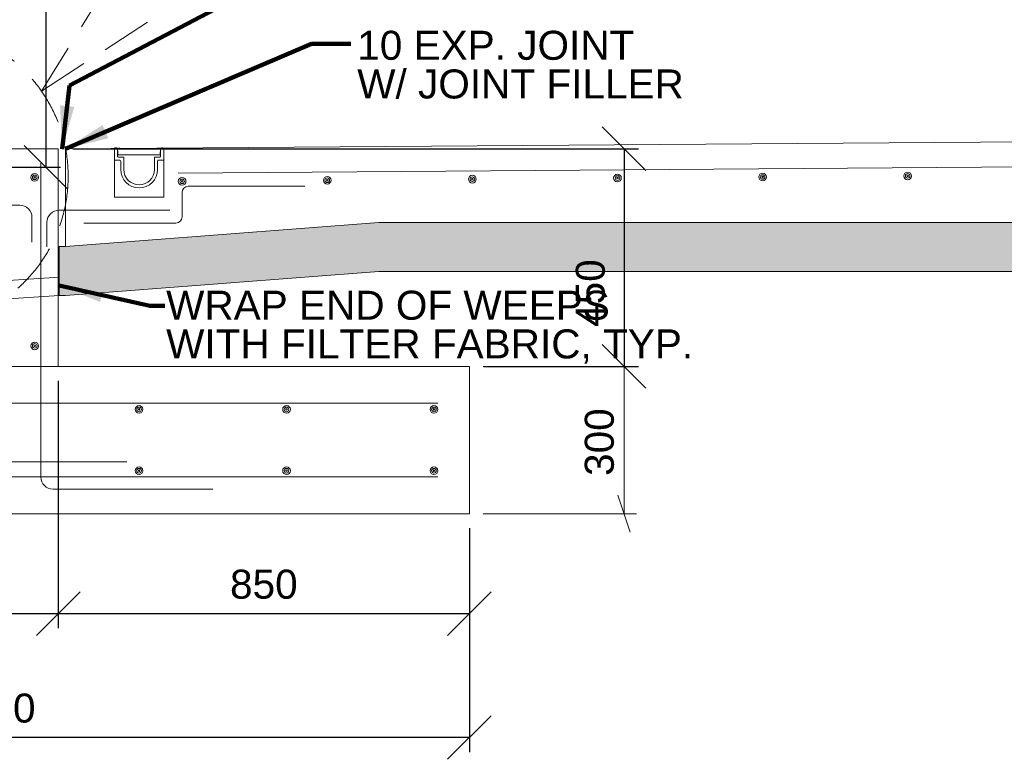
# Model space of a CAD drawing. Header units: inches. Extents: x 7812 to 20757, y 5097 to 12926.
# Tile 4 of 14: x 9973 to 12009, y 5314 to 6844. Entities that reach past the tile are written whole.
import ezdxf

# ---------------------------------------------------------------- set-up
doc = ezdxf.new("R2010")
doc.units = ezdxf.units.IN
doc.header["$MEASUREMENT"] = 0
doc.linetypes.add('DGN3', pattern=[156.777312, 104.518208, -52.259104])
for name, color, linetype, lineweight in [('G-ANNO-DIM', 1, 'Continuous', 0), ('G-ANNO-PATT', 9, 'Continuous', 0), ('G-ANNO-TEXT', 7, 'Continuous', 0), ('S-REIN-RBAR', 5, 'Continuous', 13)]:
    doc.layers.add(name, color=color, linetype=linetype, lineweight=lineweight)
doc.layers.add('S-FNDN-FTNG', color=7, linetype='Continuous', lineweight=13, true_color=0x5a4800)
doc.styles.add('1 20', font='arial.ttf', dxfattribs={"height": 60})
doc.dimstyles.new('1 20', dxfattribs={"dimtxt": 60, "dimasz": 90, "dimexe": 30, "dimexo": 30, "dimgap": 30, "dimtad": 1, "dimdec": 0, "dimlfac": 0.003281, "dimzin": 11, "dimdsep": 46, "dimlunit": 5, "dimtxsty": '1 20', "dimblk1": 'OBLIQUE', "dimblk2": 'OBLIQUE', "dimsah": 1, "dimcen": 0, "dimadec": 4, "dimazin": 3, "dimtfac": 1, "dimtdec": 0, "dimtix": 1, "dimtofl": 0, "dimtmove": 0, "dimatfit": 3, "dimfxl": 1, "dimtolj": 1, "dimtzin": 0, "dimarcsym": 0})

# ---------------------------------------------------------------- blocks, each defined once
blk = doc.blocks.new('REINFDOT1')
for radius in [0.0794, 0.0476, 0.0159]:
    blk.add_circle((0, 0), radius)
blk = doc.blocks.new('REINF. DOT1')
at = {"layer": 'S-REIN-RBAR', "xscale": 100, "yscale": 100, "zscale": 100, "rotation": 90.00000000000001}
blk.add_blockref('REINFDOT1', (927.9, 624.6), dxfattribs=at)
blk = doc.blocks.new('REINF. DOT3')
at = {"layer": 'S-REIN-RBAR', "extrusion": (0, 0, -1), "xscale": 100, "yscale": 100, "zscale": -100, "rotation": 270}
blk.add_blockref('REINFDOT1', (-927.9, -624.6), dxfattribs=at)
blk = doc.blocks.new('REINF. DOT4')
at = {"layer": 'S-REIN-RBAR', "xscale": 100, "yscale": 100, "zscale": 100, "rotation": 270}
blk.add_blockref('REINFDOT1', (-927.9, -624.6), dxfattribs=at)
blk = doc.blocks.new('REINF. DOT5')
at = {"layer": 'S-REIN-RBAR', "xscale": 100, "yscale": 100, "zscale": 100, "rotation": 270}
blk.add_blockref('REINFDOT1', (-927.9, -624.6), dxfattribs=at)
blk = doc.blocks.new('REINF. DOT98')
at = {"layer": 'S-REIN-RBAR', "xscale": 100, "yscale": 100, "zscale": 100, "rotation": 90.00000000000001}
blk.add_blockref('REINFDOT1', (927.9, 624.6), dxfattribs=at)
blk = doc.blocks.new('REINF. DOT99')
at = {"layer": 'S-REIN-RBAR', "extrusion": (0, 0, -1), "xscale": 100, "yscale": 100, "zscale": -100, "rotation": 270}
blk.add_blockref('REINFDOT1', (-927.9, -624.6), dxfattribs=at)
blk = doc.blocks.new('REINF. DOT100')
at = {"layer": 'S-REIN-RBAR', "xscale": 100, "yscale": 100, "zscale": 100, "rotation": 90.00000000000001}
blk.add_blockref('REINFDOT1', (927.9, 624.6), dxfattribs=at)
blk = doc.blocks.new('REINF. DOT101')
at = {"layer": 'S-REIN-RBAR', "extrusion": (0, 0, -1), "xscale": 100, "yscale": 100, "zscale": -100, "rotation": 270}
blk.add_blockref('REINFDOT1', (-927.9, -624.6), dxfattribs=at)
blk = doc.blocks.new('REINF. DOT176')
at = {"layer": 'S-REIN-RBAR', "extrusion": (0, 0, -1), "xscale": 100, "yscale": 100, "zscale": -100, "rotation": 270}
blk.add_blockref('REINFDOT1', (-927.9, -624.6), dxfattribs=at)
blk = doc.blocks.new('REINF. DOT177')
at = {"layer": 'S-REIN-RBAR', "extrusion": (0, 0, -1), "xscale": 100, "yscale": 100, "zscale": -100, "rotation": 270}
blk.add_blockref('REINFDOT1', (-927.9, -624.6), dxfattribs=at)
blk = doc.blocks.new('REINF. DOT178')
at = {"layer": 'S-REIN-RBAR', "extrusion": (0, 0, -1), "xscale": 100, "yscale": 100, "zscale": -100, "rotation": 270}
blk.add_blockref('REINFDOT1', (-927.9, -624.6), dxfattribs=at)
blk = doc.blocks.new('REINF. DOT179')
at = {"layer": 'S-REIN-RBAR', "extrusion": (0, 0, -1), "xscale": 100, "yscale": 100, "zscale": -100, "rotation": 270}
blk.add_blockref('REINFDOT1', (-927.9, -624.6), dxfattribs=at)
blk = doc.blocks.new('REINF. DOT180')
at = {"layer": 'S-REIN-RBAR', "extrusion": (0, 0, -1), "xscale": 100, "yscale": 100, "zscale": -100, "rotation": 270}
blk.add_blockref('REINFDOT1', (-927.9, -624.6), dxfattribs=at)
blk = doc.blocks.new('REINF. DOT181')
at = {"layer": 'S-REIN-RBAR', "extrusion": (0, 0, -1), "xscale": 100, "yscale": 100, "zscale": -100, "rotation": 270}
blk.add_blockref('REINFDOT1', (-927.9, -624.6), dxfattribs=at)
blk = doc.blocks.new('_Oblique')
at = {"color": 0, "linetype": 'ByBlock', "lineweight": -2}
blk.add_line((-0.5, -0.5), (0.5, 0.5), dxfattribs=at)
blk = doc.blocks.new('*D235')
at = {"layer": 'Defpoints', "color": 0, "transparency": 16777216}
for p in [(8922.7, 5822.3), (10902.9, 5822.3), (8922.7, 5359.4)]:
    blk.add_point(p, dxfattribs=at)
at = {"layer": 'G-ANNO-DIM', "color": 0, "lineweight": -2, "transparency": 16777216}
for p, q in [((8922.7, 5792.3), (8922.7, 5329.4)), ((10902.9, 5792.3), (10902.9, 5329.4)), ((10902.9, 5359.4), (8922.7, 5359.4))]:
    blk.add_line(p, q, dxfattribs=at)
at = {"layer": 'G-ANNO-DIM', "color": 0, "lineweight": -2, "transparency": 16777216, "xscale": 90, "yscale": 90, "zscale": 90, "rotation": 180}
blk.add_blockref('_Oblique', (8922.7, 5359.4), dxfattribs=at)
at = {"layer": 'G-ANNO-DIM', "color": 0, "lineweight": -2, "transparency": 16777216, "xscale": 90, "yscale": 90, "zscale": 90}
blk.add_blockref('_Oblique', (10902.9, 5359.4), dxfattribs=at)
at = {"layer": 'G-ANNO-DIM', "color": 0, "transparency": 16777216, "insert": (9912.8, 5420), "char_height": 60, "attachment_point": 5, "style": '1 20'}
blk.add_mtext('\\A1;1980', dxfattribs=at)
blk = doc.blocks.new('*D241')
at = {"layer": 'Defpoints', "color": 0, "transparency": 16777216}
for p in [(9472.8, 6127), (10053, 6127.1), (9472.8, 5615.5)]:
    blk.add_point(p, dxfattribs=at)
at = {"layer": 'G-ANNO-DIM', "color": 0, "lineweight": -2, "transparency": 16777216}
for p, q in [((9472.8, 6097), (9472.8, 5585.5)), ((10053, 6097.1), (10053, 5585.5)), ((10053, 5615.5), (9472.8, 5615.5))]:
    blk.add_line(p, q, dxfattribs=at)
at = {"layer": 'G-ANNO-DIM', "color": 0, "lineweight": -2, "transparency": 16777216, "xscale": 90, "yscale": 90, "zscale": 90, "rotation": 180}
blk.add_blockref('_Oblique', (9472.8, 5615.5), dxfattribs=at)
at = {"layer": 'G-ANNO-DIM', "color": 0, "lineweight": -2, "transparency": 16777216, "xscale": 90, "yscale": 90, "zscale": 90}
blk.add_blockref('_Oblique', (10053, 5615.5), dxfattribs=at)
at = {"layer": 'G-ANNO-DIM', "color": 0, "transparency": 16777216, "insert": (9762.9, 5676.2), "char_height": 60, "attachment_point": 5, "style": '1 20'}
blk.add_mtext('\\A1;580', dxfattribs=at)
blk = doc.blocks.new('*D242')
at = {"layer": 'Defpoints', "color": 0, "transparency": 16777216}
for p in [(10053, 6127.1), (10902.9, 5822.3), (10053, 5615.5)]:
    blk.add_point(p, dxfattribs=at)
at = {"layer": 'G-ANNO-DIM', "color": 0, "lineweight": -2, "transparency": 16777216}
for p, q in [((10053, 6097.1), (10053, 5585.5)), ((10902.9, 5792.3), (10902.9, 5585.5)), ((10902.9, 5615.5), (10053, 5615.5))]:
    blk.add_line(p, q, dxfattribs=at)
at = {"layer": 'G-ANNO-DIM', "color": 0, "lineweight": -2, "transparency": 16777216, "xscale": 90, "yscale": 90, "zscale": 90, "rotation": 180}
blk.add_blockref('_Oblique', (10053, 5615.5), dxfattribs=at)
at = {"layer": 'G-ANNO-DIM', "color": 0, "lineweight": -2, "transparency": 16777216, "xscale": 90, "yscale": 90, "zscale": 90}
blk.add_blockref('_Oblique', (10902.9, 5615.5), dxfattribs=at)
at = {"layer": 'G-ANNO-DIM', "color": 0, "transparency": 16777216, "insert": (10478, 5676.2), "char_height": 60, "attachment_point": 5, "style": '1 20'}
blk.add_mtext('\\A1;850', dxfattribs=at)
blk = doc.blocks.new('*D251')
at = {"layer": 'Defpoints', "color": 0, "transparency": 16777216}
for p in [(10053, 6577.3), (10902.9, 6127.1), (11222.7, 6127.1)]:
    blk.add_point(p, dxfattribs=at)
at = {"layer": 'G-ANNO-DIM', "color": 0, "lineweight": -2, "transparency": 16777216}
for p, q in [((10083, 6577.3), (11252.7, 6577.3)), ((11222.7, 6577.3), (11222.7, 6127.1)), ((10932.9, 6127.1), (11252.7, 6127.1))]:
    blk.add_line(p, q, dxfattribs=at)
at = {"layer": 'G-ANNO-DIM', "color": 0, "lineweight": -2, "transparency": 16777216, "xscale": 90, "yscale": 90, "zscale": 90}
for p, rotation in [((11222.7, 6577.3), 90), ((11222.7, 6127.1), 270)]:
    blk.add_blockref('_Oblique', p, dxfattribs=dict(at, rotation=rotation))
at = {"layer": 'G-ANNO-DIM', "color": 0, "transparency": 16777216, "insert": (11153.3, 6278.7), "char_height": 60, "attachment_point": 5, "rotation": 90, "style": '1 20'}
blk.add_mtext('\\A1;450', dxfattribs=at)
blk = doc.blocks.new('*D260')
at = {"layer": 'Defpoints', "color": 0, "transparency": 16777216}
for p in [(9775.6, 7779), (9915.3, 6539.2), (10027.4, 6539.2)]:
    blk.add_point(p, dxfattribs=at)
at = {"layer": 'G-ANNO-DIM', "color": 0, "lineweight": -2, "transparency": 16777216}
for p, q in [((9805.6, 7779), (10057.4, 7779)), ((10027.4, 7779), (10027.4, 6539.2)), ((9945.3, 6539.2), (10057.4, 6539.2))]:
    blk.add_line(p, q, dxfattribs=at)
at = {"layer": 'G-ANNO-DIM', "color": 0, "lineweight": -2, "transparency": 16777216, "xscale": 90, "yscale": 90, "zscale": 90}
for p, rotation in [((10027.4, 7779), 90), ((10027.4, 6539.2), 270)]:
    blk.add_blockref('_Oblique', p, dxfattribs=dict(at, rotation=rotation))
at = {"layer": 'G-ANNO-DIM', "color": 0, "transparency": 16777216, "insert": (9955.4, 7159.1), "char_height": 60, "attachment_point": 5, "rotation": 90, "style": '1 20'}
blk.add_mtext('\\A1;1380', dxfattribs=at)

msp = doc.modelspace()

# ---------------------------------------------------------------- hatches: boundary and pattern name
at = {"layer": 'G-ANNO-PATT'}
h = msp.add_hatch(dxfattribs=at)
h.set_pattern_fill('DGN_GRAVEL2', color=256, style=0, pattern_type=2)
h.set_pattern_definition([(199.98317, (12781.612, 5943.776), (-304.802, -101.601), [17.838, -3549.7792]), (4.48462, (13010.213, 5936.6635), (1219.2079995, 101.601007), [25.9877, -5171.5593]), (4.76366, (12909.629, 5936.664), (914.406, 101.601), [24.4687, -1198.9654]), (4.48462, (12807.52, 5936.6635), (1219.2079995, 101.601007), [25.9877, -5171.5593]), (332.35395, (12786.184, 5946.824), (609.603998, -304.803004), [24.086, -2384.516]), (332.35395, (12888.292, 5946.824), (609.603998, -304.803004), [24.086, -2384.516]), (332.35395, (12988.877, 5946.824), (609.603998, -304.803004), [24.086, -2384.516]), (282.0947, (12781.612, 5960.54), (304.80201, -1320.813), [14.547, -1440.1577]), (287.81883, (12882.196, 5960.54), (304.801997, -914.409), [14.941, -2973.2333]), (287.81883, (12984.305, 5960.54), (304.801997, -914.409), [14.941, -2973.2333]), (215.3113, (12793.804, 5971.208), (-304.802, -203.202), [14.941, -2973.2277]), (215.3113, (12895.912, 5971.208), (-304.802, -203.202), [14.941, -2973.2277]), (198.435, (12795.33, 5870.115), (3e-07, 101.601), [1.6064, -319.683]), (215.3113, (12998.021, 5971.208), (-304.802, -203.202), [14.941, -2973.2277]), (198.435, (12897.44, 5870.115), (3e-07, 101.601), [1.6064, -319.683]), (270, (12998.02, 5870.1), (304.802, -6e-14), [0.508, -101.093]), (180, (12821.24, 5969.68), (-1e-14, -101.601), [25.908, -278.894]), (180, (12923.34, 5969.68), (-1e-14, -101.601), [27.432, -277.37]), (180, (13023.93, 5969.68), (-1e-14, -101.601), [25.908, -278.894]), (131.9871, (13043.741, 5950.38), (-304.802, 304.803), [27.338, -1339.5617]), (131.9871, (12941.633, 5950.38), (-304.802, 304.803), [27.338, -1339.5617]), (131.9871, (12839.524, 5950.38), (-304.802, 304.803), [27.338, -1339.5617]), (57.9947, (13033.073, 5936.664), (304.802002, 508.004998), [14.3775, -2861.1256]), (63.435, (12932.49, 5936.664), (304.802, 508.005), [13.631, -667.9286]), (57.9947, (12830.38, 5936.664), (304.802002, 508.004998), [14.3775, -2861.1256]), (90, (12984.3, 5879.26), (-304.802, 2e-14), [6.096, -95.505]), (90, (12882.2, 5879.26), (-304.802, 2e-14), [6.096, -95.505]), (90, (12780.1, 5879.26), (-304.802, 2e-14), [6.096, -95.505]), (116.565, (12987.353, 5870.623), (-304.802, 508.005), [10.2234, -671.3364]), (123.69, (12886.768, 5870.623), (-304.802, 406.404), [10.99, -1087.992]), (116.565, (12784.66, 5870.623), (-304.802, 508.005), [10.2234, -671.3364]), (187.12504, (12810.568, 5873.163), (-1524.01, -203.201987), [24.574, -2432.8185]), (186.70986, (12912.6765, 5873.163), (-914.4059996, -101.6010056), [26.087, -5191.2832]), (186.70986, (13014.785, 5873.163), (-914.4059996, -101.601006), [26.087, -5191.2832]), (237.9947, (12819.712, 5885.863), (-304.802002, -508.004998), [14.3775, -2861.1256]), (233.1302, (12921.82, 5885.86), (-304.802, -304.803), [15.24, -492.764]), (237.9947, (13022.405, 5885.863), (-304.802002, -508.004998), [14.3775, -2861.1256]), (354.14397, (12830.38, 5934.1235), (914.406, -101.601006), [19.916, -3963.2967]), (353.6598, (12932.49, 5934.123), (609.604, -101.601), [18.4007, -901.6325]), (354.14397, (13033.073, 5934.1235), (914.406, -101.601006), [19.916, -3963.2967]), (13.39254, (13013.261, 5929.551), (914.406, 203.202), [21.9326, -2171.325]), (14.38144, (12912.6765, 5929.5514), (2743.217998, 711.207009), [20.453, -4070.1577]), (14.38144, (12810.568, 5929.5514), (2743.217998, 711.207009), [20.453, -4070.1577]), (73.3008, (13011.737, 5923.455), (304.802, 914.409), [5.304, -1055.4416]), (90, (12911.15, 5923.46), (-304.802, 2e-14), [5.08, -96.521]), (73.3008, (12809.044, 5923.455), (304.802, 914.409), [5.3037, -1055.4416]), (110.556, (12955.35, 5924.47), (-304.802, 711.207), [8.681, -859.398]), (110.556, (12853.24, 5924.47), (-304.802, 711.207), [8.681, -859.398]), (110.556, (12751.13, 5924.47), (-304.802, 711.207), [8.681, -859.398]), (161.565, (12999.545, 5938.19), (-3e-07, 101.601), [16.0645, -305.225]), (163.14155, (12898.9604, 5938.1875), (-304.802, 101.601), [17.517, -3485.866]), (163.14155, (12796.852, 5938.1875), (-304.802, 101.601), [17.517, -3485.866]), (113.1985, (13007.165, 5923.963), (-304.802, 609.606), [15.4754, -758.2944]), (113.1985, (12905.056, 5923.963), (-304.802, 609.606), [15.4754, -758.2944]), (113.1985, (12804.47, 5923.963), (-304.802, 609.606), [15.4754, -758.2944]), (245.22493, (12764.848, 5937.172), (-304.802, -609.606), [14.547, -1440.157]), (245.22493, (12865.432, 5937.172), (-304.802, -609.606), [14.547, -1440.157]), (245.22493, (12967.54, 5937.172), (-304.802, -609.606), [14.547, -1440.157]), (201.80147, (12882.196, 5943.776), (-1219.208, -508.00499), [16.414, -1624.9956]), (199.98317, (12984.305, 5943.776), (-3048.019998, -1117.611006), [17.838, -3549.7792]), (196.85845, (12798.376, 5909.739), (-304.802, -101.601), [17.517, -3485.866]), (195.52416, (12900.484, 5909.74), (-1524.010003, -406.403987), [18.9806, -1879.077]), (196.85845, (13001.069, 5909.739), (-304.802, -101.601), [17.517, -3485.866]), (246.8015, (12804.47, 5924.47), (-304.802, -609.606), [15.4754, -758.2944]), (246.8015, (12906.58, 5924.47), (-304.802, -609.606), [15.4754, -758.2944]), (246.8015, (13008.69, 5924.47), (-304.802, -609.606), [15.4754, -758.2944]), (113.1985, (12967.54, 5910.755), (-304.802, 609.606), [15.4754, -758.2944]), (107.81883, (12865.432, 5910.755), (-304.801997, 914.409), [14.941, -2973.2333]), (107.81883, (12763.324, 5910.755), (-304.801997, 914.409), [14.941, -2973.2333]), (164.47584, (12984.305, 5904.66), (-1524.01, 406.40399), [18.9806, -1879.077]), (163.14155, (12882.196, 5904.659), (-304.802, 101.601), [17.517, -3485.866]), (163.14155, (12780.088, 5904.659), (-304.802, 101.601), [17.517, -3485.866]), (18.435, (13007.165, 5904.15), (3e-07, 101.601), [12.8516, -308.438]), (18.435, (12905.06, 5904.15), (3e-07, 101.601), [12.8516, -308.438]), (18.435, (12804.47, 5904.15), (3e-07, 101.601), [12.8516, -308.438]), (149.03616, (13022.405, 5895.007), (-304.802, 203.202), [17.773, -1759.5145]), (149.03616, (12920.297, 5895.007), (-304.802, 203.202), [17.773, -1759.5145]), (149.03616, (12819.712, 5895.007), (-304.802, 203.202), [17.773, -1759.5145]), (245.77232, (12824.284, 5904.659), (-609.604, -1320.813), [11.1414, -2217.1412]), (253.3008, (12924.87, 5904.66), (-304.802, -914.409), [10.6075, -1050.138]), (245.77232, (13026.977, 5904.659), (-609.604, -1320.813), [11.1414, -2217.1412]), (333.4349, (12816.664, 5908.215), (304.802, -101.601), [6.8156, -674.743]), (338.19853, (12917.249, 5908.215), (1219.208, -508.00499), [8.207, -1633.2027]), (338.19853, (13019.357, 5908.215), (1219.208, -508.00499), [8.207, -1633.2027]), (316.3971, (12809.044, 5895.515), (1828.811996, -1727.217005), [14.732, -2931.692]), (311.9871, (12911.153, 5895.515), (304.802, -304.803), [13.669, -1353.2307]), (316.3971, (13011.737, 5895.515), (1828.811996, -1727.217005), [14.732, -2931.692]), (8.7462, (12991.925, 5892.975), (609.603999, 101.601005), [20.0452, -3988.9995]), (8.7462, (12889.816, 5892.975), (609.603999, 101.601005), [20.0452, -3988.9995]), (8.13013, (12787.708, 5892.975), (609.604, 101.601003), [21.5528, -2133.723]), (37.8751, (12981.257, 5883.83), (609.604, 508.005), [11.584, -1146.843]), (43.02516, (12880.672, 5883.831), (304.802, 304.803), [10.4234, -2074.251]), (43.02516, (12778.564, 5883.831), (304.802, 304.803), [10.4234, -2074.251]), (316.97484, (12757.228, 5907.707), (304.802, -304.803), [31.27, -2053.4045]), (318.81398, (12857.812, 5907.707), (914.406005, -812.807995), [32.401, -3207.6934]), (316.97484, (12959.921, 5907.707), (304.802, -304.803), [31.27, -2053.4045]), (3.46824, (13036.121, 5905.675), (1828.811999, 101.601012), [16.795, -3342.179]), (4.76366, (12935.537, 5905.675), (914.406, 101.601), [24.4687, -1198.9654]), (4.76366, (12833.428, 5905.675), (914.406, 101.601), [24.4687, -1198.9654]), (7.59467, (12748.083, 5906.691), (914.406, 101.601), [7.6875, -1529.8097]), (56.31, (13022.405, 5888.403), (304.802, 406.404), [21.9796, -1077.002]), (59.74365, (12921.8206, 5888.403), (304.801997, 508.005002), [21.1723, -4213.2828]), (59.74365, (12819.712, 5888.403), (304.801997, 508.005002), [21.1723, -4213.2828]), (100.6196, (13033.073, 5963.08), (-304.80199, 1524.015), [8.2697, -1645.6745]), (109.43998, (13031.55, 5869.607), (-304.802, 812.808), [18.3164, -1813.321]), (110.556, (12932.49, 5963.08), (-304.802, 711.207), [8.681, -859.398]), (109.43998, (12929.44, 5869.607), (-304.802, 812.808), [18.3164, -1813.321]), (110.556, (12830.38, 5963.08), (-304.802, 711.207), [8.681, -859.398]), (104.82643, (12827.332, 5869.607), (-304.801991, 1117.611003), [17.867, -3555.542]), (142.43132, (13052.8855, 5947.3316), (-3048.019995, 2336.823007), [24.9957, -4974.135]), (141.0089, (12953.825, 5945.3), (-1524.01, 1219.212), [27.451, -2717.6514]), (142.92684, (12853.24, 5945.2996), (-3352.8219884, 2540.025016), [28.6516, -5701.669]), (146.3098, (12751.13, 5945.3), (-6e-07, 101.601), [3.663, -362.6635]), (182.72632, (12772.468, 5947.332), (-1828.812, -101.601002), [21.3603, -2114.6714]), (182.72632, (12874.576, 5947.332), (-1828.812, -101.601), [21.3603, -2114.6714]), (182.72632, (12976.685, 5947.332), (-1828.812, -101.601), [21.3603, -2114.6714]), (244.6539, (12783.136, 5969.684), (-304.801997, -609.606), [21.3604, -2114.677]), (248.45909, (12883.72, 5969.684), (-914.406012, -2336.822996), [20.7537, -4129.9904]), (248.45909, (12985.829, 5969.684), (-914.406012, -2336.822996), [20.7537, -4129.9904]), (274.89908, (12780.088, 5887.387), (304.801972, -3454.434002), [17.8454, -3551.2286]), (270, (12781.6, 5971.2), (304.802, -6e-14), [3.556, -98.045]), (270, (12882.2, 5887.4), (304.802, -6e-14), [17.78, -83.821]), (293.1985, (12882.196, 5971.208), (304.802, -609.606), [3.869, -769.901]), (270, (12984.3, 5887.4), (304.802, -6e-14), [17.78, -83.821]), (270, (12984.3, 5971.2), (304.802, -6e-14), [3.556, -98.045]), (46.8477, (13045.265, 5915.327), (1219.208, 1320.813), [11.1414, -2217.139]), (45.0001, (12943.16, 5915.33), (304.802, 203.202), [17.242, -413.8136]), (48.81417, (12842.572, 5915.327), (1524.01, 1727.217), [16.2005, -3223.8952]), (53.1302, (12748.083, 5923.455), (304.802, 304.803), [5.08, -502.9244]), (355.23634, (12818.188, 5914.311), (914.406, -101.601), [24.4687, -1198.9654]), (354.92038, (12920.2966, 5914.311), (3352.822002, -304.802974), [22.9503, -4567.1066]), (354.92038, (13022.405, 5914.311), (3352.822002, -304.802974), [22.9503, -4567.1066]), (311.9871, (12809.044, 5924.98), (304.802, -304.803), [13.669, -1353.2307]), (311.9871, (12911.153, 5924.98), (304.802, -304.803), [13.669, -1353.2307]), (311.9871, (13013.261, 5924.98), (304.802, -304.803), [13.669, -1353.2307])])
h.paths.add_polyline_path([(10055, 6273.5), (10067.7, 6273.5), (10715.4, 6323.3), (16787.5, 6323.1), (17382.9, 6273.5), (17397.6, 6273.5), (17397.8, 6375.1), (17382.9, 6375.1), (16786, 6424.9), (10715.4, 6424.9), (10067.7, 6375.1), (10055, 6375.1)])

# ---------------------------------------------------------------- linework, layer by layer
at = {"layer": 'G-ANNO-DIM'}
for p, q in [((10931.3, 6127.1), (11248.1, 6127.1)), ((11222.7, 5822.3), (11222.7, 6127.1)), ((11235.4, 5784.2, 178.8), (11210, 5860.4, 178.8)), ((10931.3, 5822.3), (11248.1, 5822.3))]:
    msp.add_line(p, q, dxfattribs=at)
at = {"layer": 'G-ANNO-PATT', "flags": 128}
msp.add_lwpolyline([(10055, 6273.5), (10067.7, 6273.5), (10715.4, 6323.3), (16787.5, 6323.1), (17382.9, 6273.5), (17397.6, 6273.5), (17397.8, 6375.1), (17382.9, 6375.1), (16786, 6424.9), (10715.4, 6424.9), (10067.7, 6375.1), (10055, 6375.1), (10055, 6273.5)], dxfattribs=at)
at = {"layer": 'G-ANNO-TEXT', "linetype": 'DGN3'}
for q in [(10600, 7638.2), (10879.8, 7256.4)]:
    msp.add_line((10018.3, 6696.3), q, dxfattribs=at)
at = {"layer": 'G-ANNO-TEXT'}
for p, q in [((10067.7, 6577.3), (13699.9, 6602.7)), ((10067.7, 6577.3), (10067.7, 6375.1)), ((10169.3, 6577.3), (10169.3, 6477.2)), ((10170.9, 6578.8), (10174.2, 6578.8)), ((10175.7, 6577.3), (10175.7, 6561.3)), ((10264.6, 6577.3), (10175.7, 6577.3)), ((10175.7, 6576.2), (10176.1, 6570.2)), ((10263.6, 6577.3), (10176.7, 6577.3)), ((10178.9, 6578.3), (10179.4, 6578.3)), ((10191.2, 6577.3), (10189.2, 6577.3)), ((10216, 6577.3), (10213.9, 6577.3)), ((10224.3, 6577.3), (10226.3, 6577.3)), ((10226.3, 6577.2), (10224.3, 6577.2)), ((10234.6, 6577.3), (10236.7, 6577.3)), ((10244.9, 6577.3), (10247, 6577.3)), ((10259.9, 6578.3), (10259.3, 6578.3)), ((10264.6, 6576.2), (10263.9, 6565.7)), ((10264.6, 6577.3), (10264.6, 6561.3)), ((10269.4, 6578.8), (10266.1, 6578.8)), ((10270.9, 6577.3), (10270.9, 6477.2)), ((10169.3, 6554.9), (10169.3, 6547)), ((10176.1, 6570.2), (10176.4, 6565.7)), ((10177.2, 6559.7), (10188.4, 6559.7)), ((10179.2, 6564.8), (10177.4, 6564.8)), ((10262.8, 6564.8), (10177.4, 6564.8)), ((10188.4, 6559.7), (10188.4, 6534.3)), ((10190.7, 6564.8), (10248.1, 6564.8)), ((10251.9, 6559.7), (10251.9, 6534.3)), ((10263.1, 6559.7), (10251.9, 6559.7)), ((10262.8, 6564.8), (10259.5, 6564.8)), ((10270.9, 6554.9), (10270.9, 6547)), ((10169.3, 6547), (10169.3, 6534.3)), ((10170.9, 6553.4), (10180.5, 6553.4)), ((10182, 6551.8), (10182, 6534.3)), ((10258.2, 6551.8), (10258.2, 6534.3)), ((10269.4, 6553.4), (10259.8, 6553.4)), ((10270.9, 6477.2), (10169.3, 6477.2)), ((10055, 6311.7), (9470.8, 6273.6)), ((10055, 6273.5), (9470.8, 6235.4))]:
    msp.add_line(p, q, dxfattribs=at)
at = {"layer": 'G-ANNO-TEXT', "extrusion": (0, 0, -1), "flags": 128}
msp.add_lwpolyline([(-10055, 6375.1), (-10067.7, 6375.1), (-10715.4, 6424.9), (-16786, 6424.9), (-17382.9, 6375.1), (-17397.8, 6375.1), (-17397.6, 6273.5), (-17382.9, 6273.5), (-16787.5, 6323.1), (-10715.4, 6323.3), (-10067.7, 6273.5), (-10055, 6273.5), (-10055, 6375.1)], dxfattribs=at)
at = {"layer": 'G-ANNO-TEXT', "linetype": 'DGN3'}
msp.add_circle((9764.1, 6520.1), 309.3, dxfattribs=at)
at = {"layer": 'G-ANNO-TEXT', "extrusion": (0, 0, -1)}
for centre, radius, start, end in [((-10170.9, 6577.3), 1.52, 0, 90), ((-10174.2, 6577.3), 1.52, 90, 180), ((-10176.7, 6576.2), 1.03, 0, 90), ((-10176.6, 6578.8), 1.55, 221.8103, 270), ((-10178.9, 6576.7), 1.55, 41.8103, 90), ((-10179.4, 6576.7), 1.55, 90, 138.1897), ((-10181.8, 6578.8), 1.55, 270, 318.1897), ((-10257, 6578.8), 1.55, 221.8103, 270), ((-10259.3, 6576.7), 1.55, 41.8103, 90), ((-10259.9, 6576.7), 1.55, 90, 138.1897), ((-10262.2, 6578.8), 1.55, 270, 318.1897), ((-10263.6, 6576.2), 1.03, 90, 180), ((-10266.1, 6577.3), 1.52, 0, 90), ((-10269.4, 6577.3), 1.52, 90, 180), ((-10170.9, 6554.9), 1.52, 270, 0), ((-10177.2, 6561.3), 1.52, 270, 0), ((-10177.4, 6565.9), 1.03, 270, 0), ((-10262.8, 6565.9), 1.03, 180, 270), ((-10263.1, 6561.3), 1.52, 180, 270), ((-10269.4, 6554.9), 1.52, 180, 270), ((-10180.5, 6551.8), 1.59, 90, 180), ((-10259.8, 6551.8), 1.59, 0, 90), ((-10220.1, 6534.3), 38.1, 180, 0), ((-10220.1, 6534.3), 31.8, 180, 0)]:
    msp.add_arc(centre, radius, start, end, dxfattribs=at)
at = {"layer": 'S-FNDN-FTNG', "extrusion": (0, 0, -1), "flags": 128}
msp.add_lwpolyline([(-9953.4, 6577.3), (-10053, 6577.3), (-10053, 6127.1)], dxfattribs=at)
at = {"layer": 'S-FNDN-FTNG', "flags": 128}
msp.add_lwpolyline([(8922.7, 5822.3), (10902.9, 5822.3), (10902.9, 6127.1), (8922.7, 6127.1), (8922.7, 5822.3)], dxfattribs=at)
at = {"layer": 'S-REIN-RBAR'}
for p, q in [((10016.9, 5898.5), (10016.9, 6547.4)), ((10301, 6526.5), (13699.9, 6551.9)), ((10563, 6499.6), (10321.7, 6499.6)), ((10309, 6486.9), (10309, 6436.1)), ((9973.2, 6460.5), (9682.5, 6460.5)), ((9998.6, 6384.3), (9998.6, 6435.1)), ((10055, 6450.3), (10283.6, 6450.3)), ((10016.9, 6374.1), (10016.9, 6424.9)), ((10029.6, 6374.1), (10029.6, 6424.9)), ((10296.3, 6423.4), (10105.8, 6423.4)), ((8993.3, 6050.9), (10837.8, 6050.9)), ((10194.7, 5929.6), (9801, 5929.6)), ((8993.3, 5898.5), (10837.8, 5898.5)), ((10372.5, 5873.1), (10042.3, 5873.1))]:
    msp.add_line(p, q, dxfattribs=at)
for centre, radius, start, end in [((10321.7, 6486.9), 12.7, 90, 180), ((9973.2, 6435.1), 25.4, 0, 90), ((10296.3, 6436.1), 12.7, 270, 0)]:
    msp.add_arc(centre, radius, start, end, dxfattribs=at)
at = {"layer": 'S-REIN-RBAR', "extrusion": (0, 0, -1)}
for centre, start, end in [((-10055, 6424.9), 0, 90), ((-10042.3, 5898.5), 270, 0)]:
    msp.add_arc(centre, 25.4, start, end, dxfattribs=at)

# ---------------------------------------------------------------- block references
at = {"color": 7, "linetype": 'Continuous', "lineweight": 0}
for name, p in [('REINF. DOT5', (10932.2, 7142.7)), ('REINF. DOT176', (9381.2, 7134.4)), ('REINF. DOT177', (9681.2, 7136.6)), ('REINF. DOT178', (9981.2, 7138.9)), ('REINF. DOT179', (10281.2, 7141.2)), ('REINF. DOT180', (10581.2, 7143.4)), ('REINF. DOT181', (10881.2, 7145.7)), ('REINF. DOT4', (10932.2, 6794.1)), ('REINF. DOT101', (9292.2, 6662.7)), ('REINF. DOT99', (9597, 6662.7)), ('REINF. DOT3', (9901.8, 6662.7)), ('REINF. DOT100', (9292.2, 5286.6)), ('REINF. DOT98', (9597, 5286.6)), ('REINF. DOT1', (9901.8, 5286.6))]:
    msp.add_blockref(name, p, dxfattribs=at)

# ---------------------------------------------------------------- texts
at = {"layer": 'G-ANNO-DIM', "color": 7, "linetype": 'Continuous', "insert": (11171.9, 5970.5), "char_height": 60, "attachment_point": 5, "rotation": 90, "line_spacing_factor": 0.8, "style": '1 20'}
msp.add_mtext('300', dxfattribs=at)
at = {"layer": 'G-ANNO-TEXT', "color": 7, "char_height": 60, "attachment_point": 1, "line_spacing_factor": 0.8, "style": '1 20'}
for s, insert in [('10 EXP. JOINT\\PW/ JOINT FILLER', (10671.1, 6821.2)), ('WRAP END OF WEEPS\\PWITH FILTER FABRIC, TYP.', (10276, 6283.6))]:
    msp.add_mtext(s, dxfattribs=dict(at, insert=insert))

# ---------------------------------------------------------------- dimensions: what is measured, and where the dimension line sits
at = {"layer": 'G-ANNO-DIM'}
dim = msp.add_linear_dim(base=(10027.4, 6539.2), p1=(9775.6, 7779), p2=(9915.3, 6539.2), angle=90, text='1380', dimstyle='1 20', override={"dimscale": 1, "dimtxt": 60, "dimasz": 90, "dimexe": 30, "dimexo": 30, "dimgap": 30, "dimtad": 1, "dimjust": 0, "dimtih": 0, "dimtoh": 0, "dimlfac": 1, "dimblk1": 'Oblique', "dimblk2": 'Oblique', "dimsah": 1, "dimcen": 0, "dimse1": 0, "dimse2": 0, "dimtol": 0, "dimtfac": 1, "dimtix": 1, "dimtofl": 0, "dimtmove": 2, "dimatfit": 3, "dimfrac": 2}, dxfattribs=at)
dim.commit()
dim.dimension.update_dxf_attribs({"geometry": '*D260', "text_midpoint": (9955.4, 7159.1), "dimtype": 160, "text_rotation": 90})
dim = msp.add_linear_dim(base=(11222.7, 6127.1), p1=(10053, 6577.3), p2=(10902.9, 6127.1), angle=270, dimstyle='1 20', override={"dimlfac": 1, "dimtmove": 2, "dimfrac": 2}, dxfattribs=at)
dim.commit()
dim.dimension.update_dxf_attribs({"geometry": '*D251', "text_midpoint": (11153.3, 6278.7), "dimtype": 160, "text_rotation": 270})
for base, p1, p2, picture, middle in [((9472.8, 5615.5), (10053, 6127.1), (9472.8, 6127), '*D241', (9762.9, 5676.2)), ((10053, 5615.5), (10902.9, 5822.3), (10053, 6127.1), '*D242', (10478, 5676.2)), ((8922.7, 5359.4), (10902.9, 5822.3), (8922.7, 5822.3), '*D235', (9912.8, 5420))]:
    dim = msp.add_linear_dim(base=base, p1=p1, p2=p2, dimstyle='1 20', override={"dimscale": 1, "dimtxt": 60, "dimasz": 90, "dimexe": 30, "dimexo": 30, "dimgap": 30, "dimtad": 1, "dimjust": 0, "dimtih": 0, "dimtoh": 0, "dimlfac": 1, "dimblk1": 'Oblique', "dimblk2": 'Oblique', "dimsah": 1, "dimcen": 0, "dimse1": 0, "dimse2": 0, "dimtol": 0, "dimtfac": 1, "dimtix": 1, "dimtofl": 0, "dimatfit": 3, "dimfrac": 2}, dxfattribs=at)
    dim.commit()
    dim.dimension.update_dxf_attribs({"geometry": picture, "text_midpoint": middle})

# ---------------------------------------------------------------- leaders
at = {"layer": 'G-ANNO-TEXT'}
for points in [[(10060.7, 6576), (10076.5, 6707.7), (10571.1, 6968.2), (10671.3, 6968.2)], [(10067.7, 6577.3), (10576.8, 6794.3), (10657.9, 6794.3)], [(10055, 6294.2), (10242.5, 6252.4), (10273.2, 6252.4)]]:
    msp.add_leader(points, dimstyle='1 20', override={"dimscale": 1, "dimtxt": 60, "dimasz": 90, "dimgap": 30, "dimtad": 1, "dimclrd": 0, "dimlwd": 65534}, dxfattribs=at)

doc.saveas('drawing.dxf')
